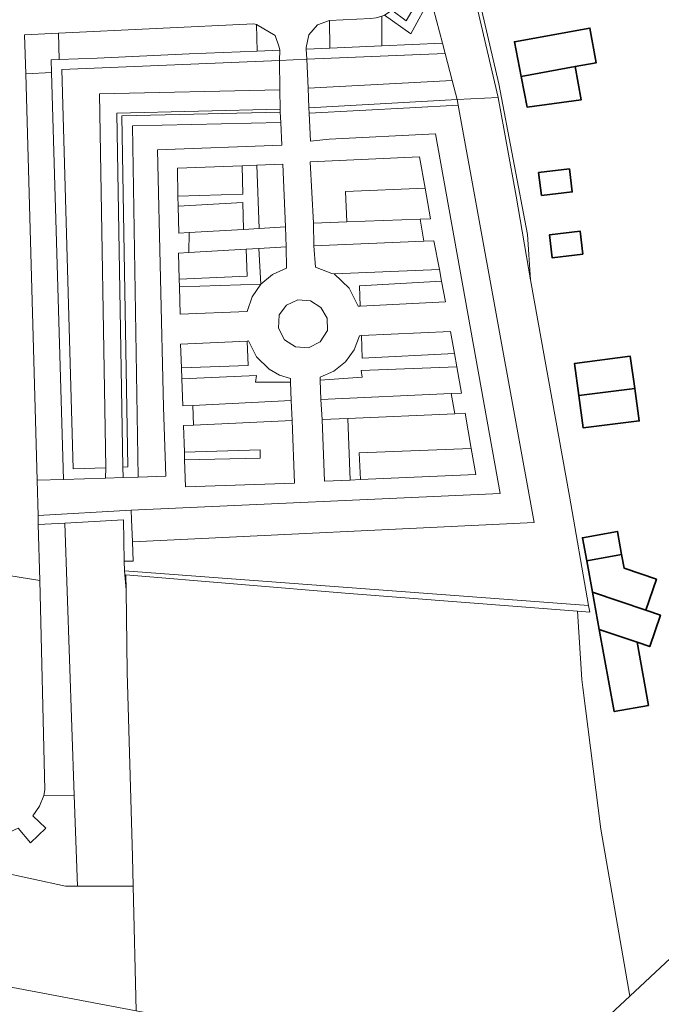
# Model space of a CAD drawing. Header units: metres. Extents: x 140853 to 145288, y 474558 to 480269.
# Tile 253 of 256: x 143830 to 143892, y 478738 to 478835. Entities that reach past the tile are written whole.
import ezdxf

# ---------------------------------------------------------------- set-up
doc = ezdxf.new("R2010")
doc.units = ezdxf.units.M
doc.header["$MEASUREMENT"] = 0
for name, color, linetype, lineweight in [('B-WE-GR-BEPLANTING_CULTUUR_BOSPLANTSOEN-G', 90, 'GR-PLANTSOEN', 18), ('B-WE-GR-BEPLANTING_CULTUUR_HEESTERS-G', 90, 'Continuous', 18), ('B-WE-GR-BEPLANTING_CULTUUR_VASTE PLANTENVAK-G', 90, 'Continuous', 18), ('B-WE-GR-GRAS_KRUIDENRIJK-G', 80, 'Continuous', 18), ('B-WE-GR-GROENVOORZIENING-G', 80, 'Continuous', 18), ('B-WE-IE-TERREINAFSCHEIDING_KUNSTMATIG_HEKWERK-G', 20, 'IE-TERREINAFSCHEIDING-KUNSTMATIG', 18), ('B-WE-OG-BEBOUWING-G', 7, 'Continuous', 35), ('B-WE-OG-TERREIN_ERF-G', 7, 'Continuous', 18), ('B-WE-VH-VERHARDING_BETONSTRAATSTEEN-G', 252, 'Continuous', 18), ('B-WE-VH-VERHARDING_GESLOTEN-G', 7, 'Continuous', 18)]:
    doc.layers.add(name, color=color, linetype=linetype, lineweight=lineweight)
doc.linetypes.add('GR-PLANTSOEN', pattern='A,0,[179,NLCS.shx,S=2,R=0,X=0,Y=0],-4', length=4)
doc.linetypes.add('IE-TERREINAFSCHEIDING-KUNSTMATIG', pattern='A,4,[82,NLCS.shx,S=0.75,R=90,X=0,Y=0],4,-2', length=10)

msp = doc.modelspace()

# ---------------------------------------------------------------- linework, layer by layer
at = {"layer": 'B-WE-GR-BEPLANTING_CULTUUR_BOSPLANTSOEN-G', "ltscale": 0.2, "flags": 128}
for points in [[(143871.318, 478831.533), (143872.003, 478828.894), (143872.49, 478827.018), (143876.52, 478827.233), (143865.189, 478875.656), (143854.513, 478908.638), (143846.49, 478930.366), (143841.714, 478928.603), (143858.099, 478884.6), (143859.243, 478880.827), (143869.897, 478837.005), (143871.058, 478832.523), (143871.318, 478831.533)], [(143865.12, 478832.272), (143871.058, 478832.523), (143869.897, 478837.005), (143867.952, 478833.46), (143865.377, 478835.285), (143865.118, 478835.171), (143865.12, 478832.272)], [(143857.719, 478831.96), (143860.026, 478832.058), (143859.993, 478834.762), (143858.824, 478834.324), (143857.983, 478833.357), (143857.713, 478832.105), (143857.719, 478831.96)], [(143839.899, 478781.807), (143839.915, 478780.881), (143885.363, 478777.482), (143883.489, 478788.172), (143879.68, 478809.35), (143878.258, 478817.567), (143876.52, 478827.233), (143872.49, 478827.018), (143872.59, 478826.47), (143880.04, 478785.597), (143840.692, 478783.706), (143840.757, 478781.821), (143839.899, 478781.807)], [(143835.008, 478758.924), (143835.314, 478750), (143840.779, 478750), (143840.72, 478752.918), (143840.193, 478770.939), (143840.072, 478779.027), (143839.915, 478780.881), (143839.899, 478781.807), (143839.832, 478785.854), (143834.079, 478785.557), (143835.008, 478758.924)]]:
    msp.add_lwpolyline(points, close=True, dxfattribs=at)
msp.add_lwpolyline([(143752.79, 478763.575), (143748.222, 478763.195), (143750.563, 478757.841), (143750.563, 478757.841, -0.165667), (143750.785, 478754.69), (143750.785, 478754.69), (143750.816, 478754.681), (143750.816, 478754.665), (143751.305, 478754.568), (143751.346, 478754.772), (143776.556, 478750), (143841.064, 478737.794), (143840.779, 478750), (143835.314, 478750), (143834.135, 478750), (143827.509, 478751.428), (143809.605, 478755.286), (143804.724, 478756.41), (143780.833, 478761.292), (143777.65, 478761.87), (143775.721, 478762.312), (143765.199, 478764.727), (143758.526, 478764.052), (143752.79, 478763.575)], format="xyb", close=True, dxfattribs=at)
at = {"layer": 'B-WE-GR-BEPLANTING_CULTUUR_HEESTERS-G', "ltscale": 0.2, "flags": 128}
for points in [[(143876.52, 478827.233), (143878.258, 478817.567), (143879.68, 478809.35), (143879.376, 478813.799), (143876.572, 478828.573), (143865.904, 478874.42), (143854.797, 478908.736), (143853.882, 478911.563), (143847.63, 478928.286), (143845.172, 478934.862), (143844.836, 478934.846), (143846.49, 478930.366), (143854.513, 478908.638), (143865.189, 478875.656), (143876.52, 478827.233)], [(143852.926, 478831.758), (143855.117, 478831.851), (143855.065, 478832.146), (143854.68, 478833.302), (143852.844, 478834.356), (143852.926, 478831.758)], [(143833.474, 478833.517), (143830.147, 478833.361), (143830.255, 478829.523), (143832.787, 478829.656), (143832.751, 478830.908), (143833.514, 478830.935), (143833.474, 478833.517)], [(143851.439, 478820.537), (143851.499, 478817.762), (143845.161, 478817.552), (143845.184, 478816.578), (143851.517, 478816.937), (143851.573, 478814.309), (143853.102, 478814.401), (143852.883, 478820.591), (143851.439, 478820.537)], [(143851.842, 478812.368), (143851.93, 478809.71), (143845.288, 478809.426), (143845.306, 478808.665), (143853.267, 478808.94), (143853.086, 478812.441), (143851.842, 478812.368)], [(143870.748, 478810.388), (143860.45, 478809.951), (143861.904, 478808.552), (143862.791, 478806.792), (143862.994, 478806.802), (143862.939, 478808.785), (143870.963, 478809.243), (143870.748, 478810.388)], [(143856.182, 478799.337), (143856.173, 478799.69), (143855.084, 478800.048), (143854.091, 478800.621), (143852.862, 478801.842), (143852.069, 478803.382), (143851.922, 478803.375), (143852.025, 478800.966), (143845.492, 478800.745), (143845.53, 478799.684), (143852.839, 478799.988), (143852.758, 478799.337), (143856.182, 478799.337)], [(143863.127, 478803.906), (143862.917, 478803.896), (143862.41, 478802.525), (143861.556, 478801.338), (143860.416, 478800.423), (143859.073, 478799.846), (143859.084, 478799.533), (143863.183, 478799.825), (143863.102, 478800.477), (143872.463, 478800.834), (143872.231, 478802.151), (143863.183, 478801.699), (143863.127, 478803.906)], [(143862.021, 478789.757), (143863.033, 478789.801), (143862.902, 478792.413), (143873.877, 478792.858), (143873.269, 478796.296), (143872.27, 478796.253), (143861.786, 478795.797), (143862.021, 478789.757)], [(143845.785, 478792.502), (143845.811, 478791.733), (143853.209, 478791.908), (143853.191, 478792.734), (143845.785, 478792.502)], [(143835.314, 478750), (143835.008, 478758.924), (143832.025, 478758.891), (143831.615, 478757.818), (143830.966, 478756.871), (143832.237, 478755.676), (143830.728, 478754.227), (143829.531, 478755.665), (143828.739, 478755.305), (143827.896, 478755.093), (143827.509, 478751.428), (143834.135, 478750), (143835.314, 478750)], [(143877.353, 478728.029), (143884.612, 478726.761), (143901.073, 478746.131), (143898.872, 478748.067), (143889.385, 478739.233), (143879.861, 478730.364), (143877.353, 478728.029)]]:
    msp.add_lwpolyline(points, close=True, dxfattribs=at)
msp.add_lwpolyline([(143841.064, 478737.794), (143776.556, 478750)], dxfattribs=at)
at = {"layer": 'B-WE-GR-BEPLANTING_CULTUUR_VASTE PLANTENVAK-G', "ltscale": 0.2, "flags": 128}
for points in [[(143865.12, 478832.272), (143865.118, 478835.171), (143864.574, 478835.012), (143864.011, 478834.951), (143859.993, 478834.762), (143860.026, 478832.058), (143865.12, 478832.272)], [(143852.844, 478834.356), (143852.599, 478834.416), (143833.474, 478833.517), (143833.514, 478830.935), (143837.261, 478831.065), (143846.251, 478831.486), (143852.926, 478831.758), (143852.844, 478834.356)], [(143830.255, 478829.523), (143831.371, 478789.747), (143833.945, 478789.826), (143832.787, 478829.656), (143830.255, 478829.523)], [(143872.49, 478827.018), (143872.003, 478828.894), (143857.892, 478828.121), (143857.977, 478826.223), (143872.49, 478827.018)], [(143855.123, 478827.969), (143837.47, 478827.587), (143838.095, 478790.953), (143838.065, 478789.952), (143839.778, 478790.004), (143839.747, 478791.031), (143839.172, 478825.698), (143855.155, 478826.069), (143855.123, 478827.969)], [(143872.59, 478826.47), (143867.866, 478826.208), (143858, 478825.701), (143858.124, 478822.94), (143859.947, 478823.149), (143870.384, 478823.645), (143876.7, 478788.44), (143840.581, 478786.81), (143840.604, 478785.894), (143840.692, 478783.706), (143880.04, 478785.597), (143872.59, 478826.47)], [(143855.22, 478824.77), (143840.693, 478824.433), (143841.263, 478790.05), (143843.965, 478790.132), (143843.736, 478796.914), (143843.156, 478822.086), (143855.331, 478822.545), (143855.22, 478824.77)], [(143845.161, 478817.552), (143851.499, 478817.762), (143851.439, 478820.537), (143845.098, 478820.298), (143845.161, 478817.552)], [(143853.102, 478814.401), (143855.687, 478814.556), (143855.42, 478820.687), (143852.883, 478820.591), (143853.102, 478814.401)], [(143858.113, 478820.915), (143858.431, 478814.907), (143861.702, 478815.034), (143861.559, 478818.005), (143869.355, 478818.338), (143868.817, 478821.417), (143858.113, 478820.915)], [(143846.243, 478813.989), (143851.573, 478814.309), (143851.517, 478816.937), (143845.184, 478816.578), (143845.245, 478813.929), (143846.243, 478813.989)], [(143860.45, 478809.951), (143870.748, 478810.388), (143870.221, 478813.198), (143869.222, 478813.155), (143858.475, 478812.695), (143858.624, 478810.619), (143860.229, 478809.975), (143860.45, 478809.951)], [(143845.288, 478809.426), (143851.93, 478809.71), (143851.842, 478812.368), (143846.222, 478812.038), (143845.224, 478811.979), (143845.288, 478809.426)], [(143853.086, 478812.441), (143853.267, 478808.94), (143854.419, 478809.901), (143855.789, 478810.512), (143855.748, 478812.598), (143853.086, 478812.441)], [(143845.306, 478808.665), (143845.373, 478805.991), (143851.94, 478806.28), (143852.419, 478807.702), (143853.267, 478808.94), (143845.306, 478808.665)], [(143862.994, 478806.802), (143871.343, 478807.214), (143870.963, 478809.243), (143862.939, 478808.785), (143862.994, 478806.802)], [(143863.127, 478803.906), (143863.183, 478801.699), (143872.231, 478802.151), (143871.849, 478804.301), (143863.127, 478803.906)], [(143851.922, 478803.375), (143845.407, 478803.083), (143845.492, 478800.745), (143852.025, 478800.966), (143851.922, 478803.375)], [(143859.152, 478797.634), (143871.92, 478798.225), (143872.919, 478798.271), (143872.463, 478800.834), (143863.102, 478800.477), (143863.183, 478799.825), (143859.084, 478799.533), (143859.152, 478797.634)], [(143845.53, 478799.684), (143845.628, 478797.015), (143846.627, 478797.065), (143856.228, 478797.548), (143856.182, 478799.337), (143852.758, 478799.337), (143852.839, 478799.988), (143845.53, 478799.684)], [(143845.811, 478791.733), (143845.899, 478789.111), (143856.559, 478789.464), (143856.349, 478795.583), (143846.695, 478795.147), (143845.698, 478795.101), (143845.785, 478792.502), (143853.191, 478792.734), (143853.209, 478791.908), (143845.811, 478791.733)], [(143859.264, 478795.688), (143859.492, 478789.646), (143862.021, 478789.757), (143861.786, 478795.797), (143859.264, 478795.688)], [(143863.033, 478789.801), (143874.33, 478790.295), (143873.877, 478792.858), (143862.902, 478792.413), (143863.033, 478789.801)], [(143831.485, 478785.423), (143831.622, 478779.934), (143832.13, 478759.428), (143832.025, 478758.891), (143835.008, 478758.924), (143834.079, 478785.557), (143831.485, 478785.423)]]:
    msp.add_lwpolyline(points, close=True, dxfattribs=at)
at = {"layer": 'B-WE-GR-GRAS_KRUIDENRIJK-G', "ltscale": 0.2, "flags": 128}
for points in [[(143871.318, 478831.533), (143857.764, 478830.961), (143857.892, 478828.121), (143872.003, 478828.894), (143871.318, 478831.533)], [(143838.095, 478790.953), (143837.47, 478827.587), (143855.123, 478827.969), (143855.109, 478830.849), (143833.779, 478829.954), (143834.915, 478790.856), (143838.095, 478790.953)], [(143858, 478825.701), (143867.866, 478826.208), (143872.59, 478826.47), (143872.49, 478827.018), (143857.977, 478826.223), (143858, 478825.701)], [(143855.169, 478825.769), (143855.155, 478826.069), (143839.172, 478825.698), (143839.747, 478791.031), (143840.247, 478791.045), (143839.677, 478825.41), (143855.169, 478825.769)], [(143869.355, 478818.338), (143861.559, 478818.005), (143861.702, 478815.034), (143868.877, 478815.312), (143869.876, 478815.351), (143869.355, 478818.338)]]:
    msp.add_lwpolyline(points, close=True, dxfattribs=at)
at = {"layer": 'B-WE-GR-GROENVOORZIENING-G', "ltscale": 0.2, "flags": 128}
for points in [[(143866.808, 478838.058), (143866.931, 478837.542), (143868.621, 478836.617), (143867.507, 478834.737), (143866.082, 478835.757), (143865.745, 478835.498), (143865.377, 478835.285), (143867.952, 478833.46), (143869.897, 478837.005), (143867.273, 478838.078), (143866.808, 478838.058)], [(143857.764, 478830.961), (143871.318, 478831.533), (143871.058, 478832.523), (143865.12, 478832.272), (143860.026, 478832.058), (143857.719, 478831.96), (143857.764, 478830.961)], [(143855.117, 478831.851), (143852.926, 478831.758), (143846.251, 478831.486), (143837.261, 478831.065), (143833.514, 478830.935), (143832.751, 478830.908), (143832.787, 478829.656), (143833.945, 478789.826), (143838.065, 478789.952), (143838.095, 478790.953), (143834.915, 478790.856), (143833.779, 478829.954), (143855.109, 478830.849), (143855.117, 478831.851)], [(143855.22, 478824.77), (143855.169, 478825.769), (143839.677, 478825.41), (143840.247, 478791.045), (143839.747, 478791.031), (143839.778, 478790.004), (143841.263, 478790.05), (143840.693, 478824.433), (143855.22, 478824.77)], [(143831.464, 478786.288), (143831.485, 478785.423), (143834.079, 478785.557), (143839.832, 478785.854), (143839.899, 478781.807), (143840.757, 478781.821), (143840.692, 478783.706), (143840.604, 478785.894), (143840.581, 478786.81), (143831.464, 478786.288)], [(143839.915, 478780.881), (143840.072, 478779.027), (143840.051, 478780.468), (143861.915, 478778.657), (143884.264, 478776.936), (143885.475, 478776.843), (143885.363, 478777.482), (143839.915, 478780.881)], [(143841.064, 478737.794), (143879.861, 478730.364), (143889.385, 478739.233), (143886.56, 478755.578), (143884.8, 478769.444), (143884.698, 478770.245), (143884.264, 478776.936), (143861.915, 478778.657), (143840.051, 478780.468), (143840.072, 478779.027), (143840.193, 478770.939), (143840.72, 478752.918), (143840.779, 478750), (143841.064, 478737.794)]]:
    msp.add_lwpolyline(points, close=True, dxfattribs=at)
at = {"layer": 'B-WE-IE-TERREINAFSCHEIDING_KUNSTMATIG_HEKWERK-G', "ltscale": 0.2, "flags": 128}
for points in [[(143854.797, 478908.736), (143865.904, 478874.42), (143876.572, 478828.573), (143879.376, 478813.799), (143879.68, 478809.35)], [(143879.68, 478809.35), (143883.489, 478788.172), (143885.363, 478777.482)], [(143884.264, 478776.936), (143861.915, 478778.657), (143840.051, 478780.468), (143840.072, 478779.027)], [(143840.072, 478779.027), (143840.193, 478770.939), (143840.72, 478752.918), (143840.779, 478750)], [(143885.363, 478777.482), (143885.475, 478776.843), (143884.264, 478776.936)], [(143776.556, 478750), (143841.064, 478737.794)], [(143841.064, 478737.794), (143840.779, 478750)], [(143898.872, 478748.067), (143889.385, 478739.233)], [(143889.385, 478739.233), (143879.861, 478730.364)]]:
    msp.add_lwpolyline(points, dxfattribs=at)
at = {"layer": 'B-WE-OG-BEBOUWING-G', "ltscale": 0.2, "flags": 128}
for points in [[(143884.049, 478830.243), (143886.106, 478830.616), (143885.488, 478834.021), (143878.104, 478832.679), (143878.766, 478829.283), (143884.049, 478830.243)], [(143884.049, 478830.243), (143878.766, 478829.283), (143879.354, 478826.265), (143884.638, 478827.001), (143884.049, 478830.243)], [(143880.738, 478817.609), (143883.752, 478817.973), (143883.48, 478820.231), (143880.464, 478819.868), (143880.738, 478817.609)], [(143884.807, 478811.871), (143884.535, 478814.127), (143881.519, 478813.764), (143881.794, 478811.505), (143884.807, 478811.871)], [(143884.404, 478798.033), (143889.873, 478798.728), (143889.427, 478801.902), (143883.987, 478801.18), (143884.404, 478798.033)], [(143889.873, 478798.728), (143884.404, 478798.033), (143884.822, 478794.886), (143890.32, 478795.554), (143889.873, 478798.728)], [(143888.595, 478782.465), (143888.192, 478784.735), (143884.761, 478784.107), (143885.173, 478781.857), (143888.595, 478782.465)], [(143888.595, 478782.465), (143885.173, 478781.857), (143885.734, 478778.79), (143890.964, 478777.008), (143892.003, 478780.058), (143888.83, 478781.139), (143888.595, 478782.465)], [(143890.964, 478777.008), (143885.734, 478778.79), (143886.402, 478775.144), (143890.121, 478773.876), (143891.344, 478773.459), (143892.388, 478776.523), (143890.964, 478777.008)], [(143886.402, 478775.144), (143887.875, 478767.099), (143891.218, 478767.697), (143890.121, 478773.876), (143886.402, 478775.144)]]:
    msp.add_lwpolyline(points, close=True, dxfattribs=at)
at = {"layer": 'B-WE-OG-TERREIN_ERF-G', "ltscale": 0.2, "flags": 128}
msp.add_lwpolyline([(143893.178, 478911.307), (143891.078, 478921.17), (143869.362, 478913.728), (143869.362, 478913.728), (143854.797, 478908.736), (143865.904, 478874.42), (143876.572, 478828.573), (143879.376, 478813.799), (143879.68, 478809.35), (143883.489, 478788.172), (143885.363, 478777.482), (143885.475, 478776.843), (143884.264, 478776.936), (143884.698, 478770.245), (143884.8, 478769.444), (143886.56, 478755.578), (143889.385, 478739.233), (143898.872, 478748.067)], dxfattribs=at)
for points in [[(143884.049, 478830.243), (143884.638, 478827.001), (143879.354, 478826.265), (143878.766, 478829.283), (143878.104, 478832.679), (143885.488, 478834.021), (143886.106, 478830.616), (143884.049, 478830.243)], [(143880.738, 478817.609), (143880.464, 478819.868), (143883.48, 478820.231), (143883.752, 478817.973), (143880.738, 478817.609)], [(143884.807, 478811.871), (143881.794, 478811.505), (143881.519, 478813.764), (143884.535, 478814.127), (143884.807, 478811.871)], [(143889.873, 478798.728), (143890.32, 478795.554), (143884.822, 478794.886), (143884.404, 478798.033), (143883.987, 478801.18), (143889.427, 478801.902), (143889.873, 478798.728)], [(143885.173, 478781.857), (143884.761, 478784.107), (143888.192, 478784.735), (143888.595, 478782.465), (143888.83, 478781.139), (143892.003, 478780.058), (143890.964, 478777.008), (143892.388, 478776.523), (143891.344, 478773.459), (143890.121, 478773.876), (143891.218, 478767.697), (143887.875, 478767.099), (143886.402, 478775.144), (143885.734, 478778.79), (143885.173, 478781.857)]]:
    msp.add_lwpolyline(points, close=True, dxfattribs=at)
at = {"layer": 'B-WE-VH-VERHARDING_BETONSTRAATSTEEN-G', "ltscale": 0.2, "flags": 128}
msp.add_lwpolyline([(143856.91, 478807.4), (143855.798, 478806.899), (143855.055, 478805.932), (143854.987, 478804.643), (143855.573, 478803.493), (143856.655, 478802.79), (143857.944, 478802.722), (143859.094, 478803.308), (143859.797, 478804.39), (143859.764, 478805.609), (143859.16, 478806.668), (143858.127, 478807.316), (143856.91, 478807.4)], close=True, dxfattribs=at)
at = {"layer": 'B-WE-VH-VERHARDING_GESLOTEN-G', "ltscale": 0.2, "flags": 128}
for points in [[(143866.082, 478835.757), (143867.507, 478834.737), (143868.621, 478836.617)], [(143828.611, 478780.423), (143831.622, 478779.934), (143831.485, 478785.423), (143831.464, 478786.288), (143831.371, 478789.747), (143830.255, 478829.523), (143830.147, 478833.361), (143833.474, 478833.517), (143852.599, 478834.416), (143852.844, 478834.356), (143854.68, 478833.302), (143855.065, 478832.146), (143855.117, 478831.851), (143855.109, 478830.849), (143857.764, 478830.961), (143857.719, 478831.96), (143857.713, 478832.105), (143857.983, 478833.357), (143858.824, 478834.324), (143859.993, 478834.762), (143864.011, 478834.951)], [(143829.531, 478755.665), (143830.728, 478754.227), (143832.237, 478755.676), (143830.966, 478756.871), (143831.615, 478757.818), (143832.025, 478758.891), (143832.025, 478758.891), (143832.13, 478759.428), (143831.622, 478779.934), (143828.611, 478780.423)]]:
    msp.add_lwpolyline(points, dxfattribs=at)
for points in [[(143831.371, 478789.747), (143831.464, 478786.288), (143840.581, 478786.81), (143876.7, 478788.44), (143870.384, 478823.645), (143859.947, 478823.149), (143858.124, 478822.94), (143858, 478825.701), (143857.977, 478826.223), (143857.892, 478828.121), (143857.764, 478830.961), (143855.109, 478830.849), (143855.123, 478827.969), (143855.155, 478826.069), (143855.169, 478825.769), (143855.22, 478824.77), (143855.331, 478822.545), (143843.156, 478822.086), (143843.736, 478796.914), (143843.965, 478790.132), (143841.263, 478790.05), (143839.778, 478790.004), (143838.065, 478789.952), (143833.945, 478789.826), (143831.371, 478789.747)], [(143845.373, 478805.991), (143845.306, 478808.665), (143845.288, 478809.426), (143845.224, 478811.979), (143846.222, 478812.038), (143846.243, 478813.989), (143845.245, 478813.929), (143845.184, 478816.578), (143845.161, 478817.552), (143845.098, 478820.298), (143851.439, 478820.537), (143852.883, 478820.591), (143855.42, 478820.687), (143855.687, 478814.556), (143855.748, 478812.598), (143855.789, 478810.512), (143854.419, 478809.901), (143853.267, 478808.94), (143852.419, 478807.702), (143851.94, 478806.28), (143845.373, 478805.991)], [(143860.45, 478809.951), (143860.229, 478809.975), (143858.624, 478810.619), (143858.475, 478812.695), (143858.431, 478814.907), (143858.113, 478820.915), (143868.817, 478821.417), (143869.355, 478818.338), (143869.876, 478815.351), (143868.877, 478815.312), (143869.222, 478813.155), (143870.221, 478813.198), (143870.748, 478810.388), (143870.963, 478809.243), (143871.343, 478807.214), (143862.994, 478806.802), (143862.791, 478806.792), (143861.904, 478808.552), (143860.45, 478809.951)], [(143858.475, 478812.695), (143869.222, 478813.155), (143868.877, 478815.312), (143861.702, 478815.034), (143858.431, 478814.907), (143858.475, 478812.695)], [(143855.687, 478814.556), (143853.102, 478814.401), (143851.573, 478814.309), (143846.243, 478813.989), (143846.222, 478812.038), (143851.842, 478812.368), (143853.086, 478812.441), (143855.748, 478812.598), (143855.687, 478814.556)], [(143856.91, 478807.4), (143858.127, 478807.316), (143859.16, 478806.668), (143859.764, 478805.609), (143859.797, 478804.39), (143859.094, 478803.308), (143857.944, 478802.722), (143856.655, 478802.79), (143855.573, 478803.493), (143854.987, 478804.643), (143855.055, 478805.932), (143855.798, 478806.899), (143856.91, 478807.4)], [(143871.92, 478798.225), (143872.27, 478796.253), (143873.269, 478796.296), (143873.877, 478792.858), (143874.33, 478790.295), (143863.033, 478789.801), (143862.021, 478789.757), (143859.492, 478789.646), (143859.264, 478795.688), (143859.152, 478797.634), (143859.084, 478799.533), (143859.073, 478799.846), (143860.416, 478800.423), (143861.556, 478801.338), (143862.41, 478802.525), (143862.917, 478803.896), (143863.127, 478803.906), (143871.849, 478804.301), (143872.231, 478802.151), (143872.463, 478800.834), (143872.919, 478798.271), (143871.92, 478798.225)], [(143856.228, 478797.548), (143856.349, 478795.583), (143856.559, 478789.464), (143845.899, 478789.111), (143845.811, 478791.733), (143845.785, 478792.502), (143845.698, 478795.101), (143846.695, 478795.147), (143846.627, 478797.065), (143845.628, 478797.015), (143845.53, 478799.684), (143845.492, 478800.745), (143845.407, 478803.083), (143851.922, 478803.375), (143852.069, 478803.382), (143852.862, 478801.842), (143854.091, 478800.621), (143855.084, 478800.048), (143856.173, 478799.69), (143856.182, 478799.337), (143856.228, 478797.548)], [(143856.349, 478795.583), (143856.228, 478797.548), (143846.627, 478797.065), (143846.695, 478795.147), (143856.349, 478795.583)], [(143871.92, 478798.225), (143859.152, 478797.634), (143859.264, 478795.688), (143861.786, 478795.797), (143872.27, 478796.253), (143871.92, 478798.225)]]:
    msp.add_lwpolyline(points, close=True, dxfattribs=at)

doc.saveas('drawing.dxf')
